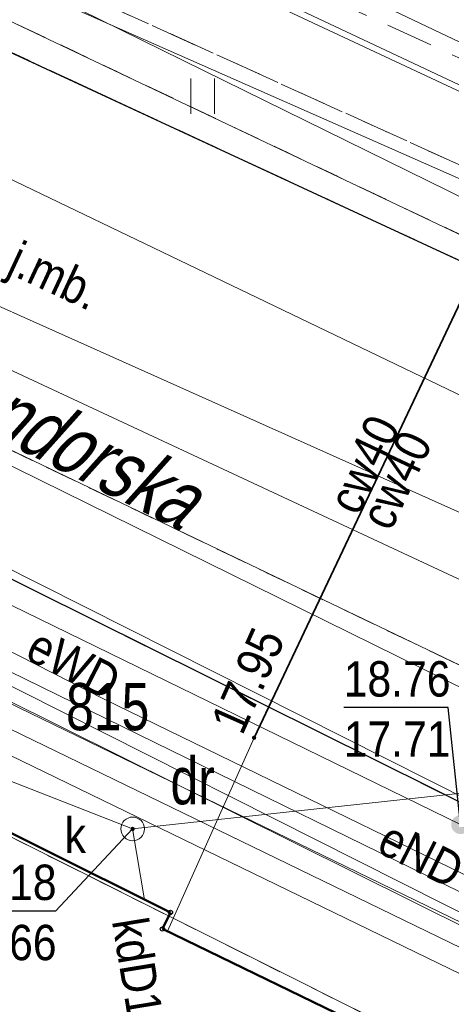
# Model space of a CAD drawing. Header units: metres. Extents: x 6530877 to 6534102, y 6042175 to 6045327.
# Tile 41 of 76: x 6532920 to 6532929, y 6044172 to 6044193. Entities that reach past the tile are written whole.
import ezdxf
from ezdxf.enums import TextEntityAlignment as Align

# ---------------------------------------------------------------- set-up
doc = ezdxf.new("R2010")
doc.units = ezdxf.units.M
doc.header["$MEASUREMENT"] = 0
for name, pattern in [('1.0_0.5', [1.5, 1, -0.5]), ('1.5_0.5', [2, 1.5, -0.5]), ('219-500', [0]), ('egug-500', [1, 0.5, -0.5])]:
    doc.linetypes.add(name, pattern=pattern)
doc.layers.get('0').update_dxf_attribs({"color": 2, "linetype": 'CONTINUOUS', "lineweight": 5})
for name, color, linetype in [('210-oznaczenie konturu użytku gruntowego', 7, 'CONTINUOUS'), ('211-numer działki ewidencyjnej', 7, 'CONTINUOUS'), ('218-kontur użytku gruntowego', 7, 'CONTINUOUS'), ('219-działka ewidencyjna', 7, 'CONTINUOUS'), ('312-budynek ewidencyjny', 7, 'CONTINUOUS'), ('994-Nazwa ulicy', 7, 'CONTINUOUS'), ('chodnik', 7, 'CONTINUOUS'), ('jezdnia', 7, 'CONTINUOUS'), ('jezdnia-Atr17', 7, 'CONTINUOUS'), ('krawężnik', 7, 'CONTINUOUS'), ('obudowa ochronna przewodu', 7, 'CONTINUOUS'), ('przewód ciepłowniczy', 7, 'CONTINUOUS'), ('przewód ciepłowniczy-Atr1', 7, 'CONTINUOUS'), ('przewód elektroenergetyczny podziemny', 7, 'CONTINUOUS'), ('przewód elektroenergetyczny podziemny-Atr1', 7, 'CONTINUOUS'), ('przewód gazowy', 7, 'CONTINUOUS'), ('przewód kanalizacyjny', 7, 'CONTINUOUS'), ('przewód kanalizacyjny-Atr1', 7, 'CONTINUOUS'), ('przewód telekomunikacyjny podziemny', 7, 'CONTINUOUS'), ('przewód wodociągowy', 7, 'CONTINUOUS'), ('Punkt budynku', 7, 'CONTINUOUS'), ('rzędna', 7, 'CONTINUOUS'), ('rzędna-Atr2', 7, 'CONTINUOUS'), ('rzędna-Atr3', 7, 'CONTINUOUS'), ('trawnik', 7, 'CONTINUOUS'), ('właz do komory lub kanału - okrągły', 7, 'CONTINUOUS'), ('właz do komory lub kanału - okrągły-Atr17', 7, 'CONTINUOUS'), ('zasuwa lub zawór', 7, 'CONTINUOUS'), ('ściana oporowa (linia)', 7, 'CONTINUOUS')]:
    doc.layers.add(name, color=color, linetype=linetype)
doc.styles.get("Standard").update_dxf_attribs({"font": 'Working1250', "width": 0.75})
doc.linetypes.add('otdn_500', pattern='A,5,0,[21,ksztalty.shx,S=0.5,R=0,X=-1,Y=0]', length=5)

# ---------------------------------------------------------------- blocks, each defined once
blk = doc.blocks.new('PUNKTBUD')
at = {"color": 0}
blk.add_circle((0, 0), 0.045, dxfattribs=at)
blk = doc.blocks.new('PW01')
at = {"linetype": 'Continuous', "lineweight": 13}
h = blk.add_hatch(color=0, dxfattribs=at)
edge = h.paths.add_edge_path()
edge.add_arc((0, 0), 0.045, 0, 360)
blk = doc.blocks.new('US25')
at = {"linetype": 'Continuous', "lineweight": 0}
h = blk.add_hatch(color=0, dxfattribs=at)
edge = h.paths.add_edge_path()
edge.add_arc((0, 0), 0.2, 0, 360)
blk = doc.blocks.new('TU04')
at = {"color": 0, "linetype": 'Continuous', "lineweight": 13}
for p, q in [((0, 0), (0, 0.75)), ((0.5, 0), (0.5, 0.75))]:
    blk.add_line(p, q, dxfattribs=at)
blk = doc.blocks.new('US22')
at = {"color": 0, "linetype": 'Continuous', "lineweight": 13}
blk.add_circle((0, 0), 0.25, dxfattribs=at)

msp = doc.modelspace()

# ---------------------------------------------------------------- linework, layer by layer
at = {"layer": '218-kontur użytku gruntowego', "color": 3, "linetype": 'egug-500', "lineweight": 18, "flags": 128}
for points in [[(6532898.44, 6044203.31), (6532938.75, 6044184.15)], [(6532938.75, 6044184.15), (6532898.44, 6044203.31)], [(6532906.44, 6044190.48), (6532939.19, 6044174.77)], [(6532939.19, 6044174.77), (6532906.44, 6044190.48)], [(6532932.81, 6044169.36), (6532903.08, 6044184.26)], [(6532903.08, 6044184.26), (6532932.81, 6044169.36)]]:
    msp.add_lwpolyline(points, dxfattribs=at)
at = {"layer": '219-działka ewidencyjna', "color": 3, "linetype": '219-500', "lineweight": 18, "flags": 128}
for points in [[(6532898.44, 6044203.31), (6532938.75, 6044184.15)], [(6532906.44, 6044190.48), (6532939.19, 6044174.77)], [(6532903.08, 6044184.26), (6532932.81, 6044169.36)]]:
    msp.add_lwpolyline(points, dxfattribs=at)
at = {"layer": '312-budynek ewidencyjny', "color": 7, "linetype": 'Continuous', "lineweight": 50, "flags": 128}
for points in [[(6532917.65, 6044177.04), (6532923.34, 6044174.2)], [(6532923.34, 6044174.2), (6532923.17, 6044173.85)], [(6532923.17, 6044173.85), (6532927.82, 6044171.59)]]:
    msp.add_lwpolyline(points, dxfattribs=at)
at = {"layer": 'chodnik', "color": 7, "linetype": '1.0_0.5', "lineweight": 18, "flags": 128}
for points in [[(6532893.72, 6044209.45), (6532893.31, 6044208.46), (6532910.82, 6044200.82), (6532944.42, 6044185.46), (6532945.26, 6044186.1), (6532947.89, 6044191.65), (6532951.11, 6044198.36)], [(6532892.81, 6044206.42), (6532903.89, 6044201.52), (6532909.96, 6044198.9), (6532910.42, 6044198.68), (6532943.15, 6044183.82), (6532942.36, 6044182.02)], [(6532934.9, 6044173.83), (6532918.08, 6044182.2)]]:
    msp.add_lwpolyline(points, dxfattribs=at)
at = {"layer": 'jezdnia', "color": 7, "linetype": '1.5_0.5', "lineweight": 18, "flags": 128}
msp.add_lwpolyline([(6532942.47, 6044181.98), (6532942.36, 6044182.02), (6532916.72, 6044193.93)], dxfattribs=at)
at = {"layer": 'krawężnik', "color": 7, "linetype": 'Continuous', "lineweight": 25, "flags": 128}
for points in [[(6532934.9, 6044173.83), (6532918.08, 6044182.2), (6532893.12, 6044194.8), (6532855.14, 6044213.89), (6532821.35, 6044231.11)], [(6532916.72, 6044193.93), (6532942.36, 6044182.02), (6532942.47, 6044181.98)]]:
    msp.add_lwpolyline(points, dxfattribs=at)
at = {"layer": 'obudowa ochronna przewodu', "color": 7, "linetype": 'Continuous', "lineweight": 35, "flags": 128}
msp.add_lwpolyline([(6532925.11, 6044177.9), (6532930.17, 6044188.6)], dxfattribs=at)
at = {"layer": 'przewód ciepłowniczy', "color": 212, "linetype": 'Continuous', "lineweight": 18, "flags": 128}
msp.add_lwpolyline([(6532923.28, 6044173.8), (6532925.11, 6044177.9), (6532930.17, 6044188.6), (6532930.92, 6044189.98), (6532935.65, 6044187.86), (6532936.54, 6044189.78)], dxfattribs=at)
msp.add_lwpolyline([(6532923.28, 6044173.8), (6532925.11, 6044177.9), (6532930.17, 6044188.6), (6532930.92, 6044189.98), (6532935.65, 6044187.86), (6532936.54, 6044189.78)], dxfattribs=at)
at = {"layer": 'przewód elektroenergetyczny podziemny', "color": 1, "linetype": 'Continuous', "lineweight": 18, "flags": 128}
for points in [[(6532828.33, 6044237.79), (6532856.48, 6044224.19), (6532882.65, 6044210.7), (6532913.2, 6044196.93), (6532937.52, 6044186.18), (6532943.44, 6044183.58), (6532949.86, 6044194.64), (6532952.51, 6044194.41)], [(6532892.65, 6044207.16), (6532903.48, 6044201.98), (6532907.57, 6044199.6), (6532909.91, 6044198.87), (6532913.62, 6044197.17), (6532935.3, 6044186.49), (6532937.56, 6044185.44), (6532938.01, 6044185.5), (6532938.45, 6044185.75), (6532938.65, 6044186.06), (6532938.92, 6044187.2), (6532939.96, 6044189.15), (6532940.54, 6044189.77), (6532941.3, 6044189.76), (6532942.5, 6044189.56), (6532944.37, 6044188.51), (6532945.87, 6044187.79), (6532947.92, 6044186.8), (6532958.71, 6044180.68), (6532958.48, 6044178.73)], [(6532885.07, 6044197.87), (6532887.63, 6044196.28), (6532899.96, 6044189.93), (6532921.94, 6044178.72), (6532933.03, 6044173.31), (6532934.69, 6044172.37), (6532936.38, 6044171.36), (6532936.79, 6044170.79), (6532936.7, 6044170.11), (6532936.42, 6044169.2), (6532925.17, 6044134.84), (6532925.3, 6044134.43), (6532927.28, 6044132.83), (6532933.6, 6044130.38), (6532934.49, 6044130.03), (6532934.73, 6044129.67), (6532934.83, 6044129.2), (6532934.79, 6044128.69), (6532932.29, 6044118.92), (6532932.42, 6044118.09), (6532932.86, 6044117.35)], [(6532885.34, 6044193.68), (6532887.18, 6044193.42), (6532888.73, 6044193.1), (6532891.9, 6044191.95), (6532894.89, 6044190.78), (6532896.81, 6044189.83), (6532899.72, 6044188.5), (6532904.69, 6044186.14), (6532911.57, 6044182.83), (6532911.71, 6044181.99), (6532912.38, 6044182.43), (6532929.71, 6044173.81), (6532934.02, 6044165.17), (6532934.4, 6044164.33), (6532934.93, 6044162.1), (6532934.86, 6044160.84), (6532934.14, 6044158.2)], [(6532926.76, 6044144.54), (6532927.04, 6044144.44), (6532933.44, 6044162.51), (6532936.77, 6044167.6), (6532936.65, 6044169.21), (6532936.18, 6044170.36), (6532935.44, 6044171.03), (6532933.72, 6044171.93), (6532911.72, 6044182.62), (6532911.59, 6044182.36)], [(6532936.74, 6044130.99), (6532936.42, 6044131.09), (6532936.07, 6044131.13), (6532935.8, 6044131.15), (6532935.3, 6044131.17), (6532934.51, 6044131.2), (6532934.2, 6044131.26), (6532933.74, 6044131.39), (6532932.61, 6044131.86), (6532930.45, 6044132.79), (6532928.74, 6044133.38), (6532927.72, 6044133.56), (6532926.18, 6044133.87), (6532925.13, 6044134.08), (6532924.68, 6044134.25), (6532924.64, 6044134.7), (6532936.54, 6044170.18), (6532936.29, 6044170.52), (6532935.85, 6044170.83), (6532933.22, 6044172.79), (6532919.24, 6044179.64)]]:
    msp.add_lwpolyline(points, dxfattribs=at)
at = {"layer": 'przewód gazowy', "color": 52, "linetype": 'Continuous', "lineweight": 18, "flags": 128}
for points in [[(6532523.14, 6044385.43), (6532557.1, 6044367.12), (6532571.59, 6044364.46), (6532621.62, 6044337.33), (6532658.18, 6044317.06), (6532683.6, 6044303.42), (6532707.61, 6044290.33), (6532719.64, 6044283.75), (6532747.32, 6044268.91), (6532772.72, 6044255.73), (6532936.78, 6044172.98), (6532938.05, 6044172.51)], [(6532884.12, 6044198.6), (6532888.4, 6044196.69), (6532895.69, 6044192.7), (6532909.3, 6044185.92), (6532929.48, 6044176.06), (6532935.61, 6044172), (6532936.62, 6044170.93), (6532938.01, 6044168.26), (6532948.6, 6044163.45)]]:
    msp.add_lwpolyline(points, dxfattribs=at)
at = {"layer": 'przewód kanalizacyjny', "color": 34, "linetype": 'Continuous', "lineweight": 18, "flags": 128}
for points in [[(6532949.66, 6044173.63), (6532910.17, 6044191.31), (6532873.32, 6044212.63), (6532839.79, 6044229.56), (6532806, 6044246.78), (6532771.38, 6044264.12), (6532737.85, 6044281.45), (6532712.36, 6044295.44), (6532705.32, 6044299.24), (6532657.1, 6044325.16), (6532630.97, 6044338.87), (6532622.63, 6044343.76), (6532612.58, 6044348.82)], [(6532949.27, 6044166.42), (6532933.2, 6044177.13), (6532883.19, 6044201.82), (6532882.52, 6044204.65)], [(6532933.2, 6044177.13), (6532922.54, 6044175.97), (6532911.16, 6044180.43)], [(6532922.54, 6044175.97), (6532922.79, 6044174.47)]]:
    msp.add_lwpolyline(points, dxfattribs=at)
at = {"layer": 'przewód telekomunikacyjny podziemny', "color": 30, "linetype": 'Continuous', "lineweight": 18, "flags": 128}
for points in [[(6532744.39, 6044285.25), (6532804.49, 6044254.47), (6532816.71, 6044247.85), (6532844.33, 6044232.75), (6532866.56, 6044221.65), (6532910.04, 6044200.69), (6532937.56, 6044187.8)], [(6532937.56, 6044187.8), (6532936.44, 6044188.44), (6532912.81, 6044199.57), (6532910.75, 6044200.94), (6532910.34, 6044201.11)], [(6532935.98, 6044163.97), (6532935.09, 6044169.14), (6532933.59, 6044172.12), (6532914.8, 6044181.6)]]:
    msp.add_lwpolyline(points, dxfattribs=at)
at = {"layer": 'przewód wodociągowy', "color": 5, "linetype": 'Continuous', "lineweight": 18, "flags": 128}
for points in [[(6532533.3, 6044384.26), (6532607.13, 6044346.77), (6532662.6, 6044317.43), (6532691.38, 6044301.95), (6532709.52, 6044292.22), (6532721.01, 6044285.74), (6532758.98, 6044265.35), (6532774.32, 6044257.11), (6532807.3, 6044238.82), (6532818.96, 6044233.08), (6532843.35, 6044221.57), (6532874.95, 6044206.72), (6532935.97, 6044178.21), (6532945.46, 6044173.7), (6532973.77, 6044229.39), (6532975.98, 6044232.59), (6532990.74, 6044263), (6532991.16, 6044263.95), (6532991.27, 6044264.21)], [(6532938.6, 6044164.82), (6532938.53, 6044168.5), (6532940.61, 6044176.47), (6532940.36, 6044177.24), (6532939.65, 6044178.93), (6532938.68, 6044180.04), (6532937.61, 6044181.24), (6532912.71, 6044193.22), (6532837.18, 6044231.68), (6532813.81, 6044242.3), (6532804.34, 6044245.54), (6532777.48, 6044256.68), (6532774.63, 6044257.9), (6532726.38, 6044283.63), (6532692.68, 6044302.01), (6532683.43, 6044306.88), (6532677.72, 6044309.95), (6532634.51, 6044333.15), (6532602.33, 6044350.05)]]:
    msp.add_lwpolyline(points, dxfattribs=at)
at = {"layer": 'rzędna-Atr2', "color": 7, "flags": 128}
for points in [[(6532929.48, 6044176.06), (6532929.22, 6044178.54), (6532927.007, 6044178.54)], [(6532922.54, 6044175.97), (6532920.91, 6044174.23), (6532918.671, 6044174.23)]]:
    msp.add_lwpolyline(points, dxfattribs=at)
at = {"layer": 'trawnik', "color": 7, "linetype": '1.0_0.5', "lineweight": 18, "flags": 128}
msp.add_lwpolyline([(6532916.72, 6044193.93), (6532942.36, 6044182.02), (6532943.15, 6044183.82), (6532910.42, 6044198.68), (6532909.67, 6044197.05)], close=True, dxfattribs=at)
at = {"layer": 'ściana oporowa (linia)', "color": 0, "linetype": 'otdn_500', "lineweight": 18}
for p, q in [((6532922.5625, 6044195.9243), (6532931.9925, 6044191.4342)), ((6532894.3908, 6044189.9552), (6532930.32, 6044172.4855))]:
    msp.add_line(p, q, dxfattribs=at)
at = {"layer": 'ściana oporowa (linia)', "color": 0, "lineweight": 18}
msp.add_line((6532894.6092, 6044190.4047), (6532930.54, 6044172.9345), dxfattribs=at)

# ---------------------------------------------------------------- block references
at = {"layer": 'Punkt budynku', "color": 5, "linetype": 'Continuous', "lineweight": 18}
for p in [(6532923.34, 6044174.2), (6532923.17, 6044173.85)]:
    msp.add_blockref('PUNKTBUD', p, dxfattribs=at)
at = {"layer": 'rzędna', "color": 212, "linetype": 'Continuous', "lineweight": 18}
msp.add_blockref('PW01', (6532925.11, 6044177.9), dxfattribs=at)
at = {"layer": 'rzędna', "color": 34, "linetype": 'Continuous', "lineweight": 18}
msp.add_blockref('PW01', (6532922.54, 6044175.97), dxfattribs=at)
at = {"layer": 'trawnik', "color": 7, "linetype": 'Continuous', "lineweight": 18}
msp.add_blockref('TU04', (6532923.769, 6044191.119), dxfattribs=at)
at = {"layer": 'właz do komory lub kanału - okrągły', "color": 7, "linetype": 'Continuous', "lineweight": 18}
msp.add_blockref('US22', (6532922.54, 6044175.97), dxfattribs=at)
at = {"layer": 'zasuwa lub zawór', "color": 52, "linetype": 'Continuous', "lineweight": 18, "rotation": 63.807}
msp.add_blockref('US25', (6532929.48, 6044176.06), dxfattribs=at)

# ---------------------------------------------------------------- texts
at = {"layer": '210-oznaczenie konturu użytku gruntowego', "color": 3, "linetype": 'Continuous', "lineweight": 18, "width": 0.79}
msp.add_text('dr', height=1, dxfattribs=at).set_placement((6532923.81, 6044176.99), align=Align.MIDDLE_CENTER)
at = {"layer": '211-numer działki ewidencyjnej', "color": 3, "linetype": 'Continuous', "lineweight": 18, "width": 0.79}
msp.add_text('815', height=1, dxfattribs=at).set_placement((6532921.13, 6044179.06), align=Align.TOP_LEFT)
at = {"layer": '994-Nazwa ulicy', "color": 7, "linetype": 'Continuous', "lineweight": 25, "oblique": 15, "width": 0.79}
msp.add_text('Komandorska', height=1.25, rotation=333.181, dxfattribs=at).set_placement((6532920.1798, 6044184.6878), align=Align.MIDDLE_CENTER)
at = {"layer": 'jezdnia-Atr17', "color": 7, "width": 0.9}
msp.add_text('j.mb.', height=0.75, rotation=-24.915, dxfattribs=at).set_placement((6532919.85, 6044187.76))
at = {"layer": 'przewód ciepłowniczy-Atr1', "color": 212, "width": 0.9}
msp.add_text('cw40', height=0.75, rotation=64.69, dxfattribs=at).set_placement((6532927.32, 6044182.58))
msp.add_text('cw40', height=0.75, rotation=64.69, dxfattribs=at).set_placement((6532927.32, 6044182.57), align=Align.TOP_LEFT)
at = {"layer": 'przewód elektroenergetyczny podziemny-Atr1', "color": 1, "width": 0.9}
for s, rotation, p in [('eWD', -27.022, (6532920.23, 6044179.59)), ('eND', 333.229, (6532927.67, 6044175.5))]:
    msp.add_text(s, height=0.75, rotation=rotation, dxfattribs=at).set_placement(p)
at = {"layer": 'przewód kanalizacyjny-Atr1', "color": 34, "width": 0.9}
msp.add_text('kdD100', height=0.75, rotation=-80.69, dxfattribs=at).set_placement((6532922.84, 6044174.14), align=Align.TOP_LEFT)
at = {"layer": 'rzędna-Atr2', "color": 212, "width": 0.9}
msp.add_text('17.95', height=0.75, rotation=66.012, dxfattribs=at).set_placement((6532924.86, 6044177.93))
at = {"layer": 'rzędna-Atr2', "color": 40, "width": 0.9}
msp.add_text('18.76', height=0.75, dxfattribs=at).set_placement((6532927.007, 6044178.548), align=Align.BOTTOM_LEFT)
at = {"layer": 'rzędna-Atr2', "color": 34, "width": 0.9}
msp.add_text('20.18', height=0.75, dxfattribs=at).set_placement((6532918.671, 6044174.238), align=Align.BOTTOM_LEFT)
at = {"layer": 'rzędna-Atr3', "color": 40, "width": 0.9}
msp.add_text('17.71', height=0.75, dxfattribs=at).set_placement((6532927.007, 6044177.272), align=Align.BOTTOM_LEFT)
at = {"layer": 'rzędna-Atr3', "color": 34, "width": 0.9}
msp.add_text('17.66', height=0.75, dxfattribs=at).set_placement((6532918.671, 6044172.963), align=Align.BOTTOM_LEFT)
at = {"layer": 'właz do komory lub kanału - okrągły-Atr17', "color": 7, "width": 0.9}
msp.add_text('k', height=0.75, dxfattribs=at).set_placement((6532921.1, 6044176.21), align=Align.TOP_LEFT)

doc.saveas('drawing.dxf')
